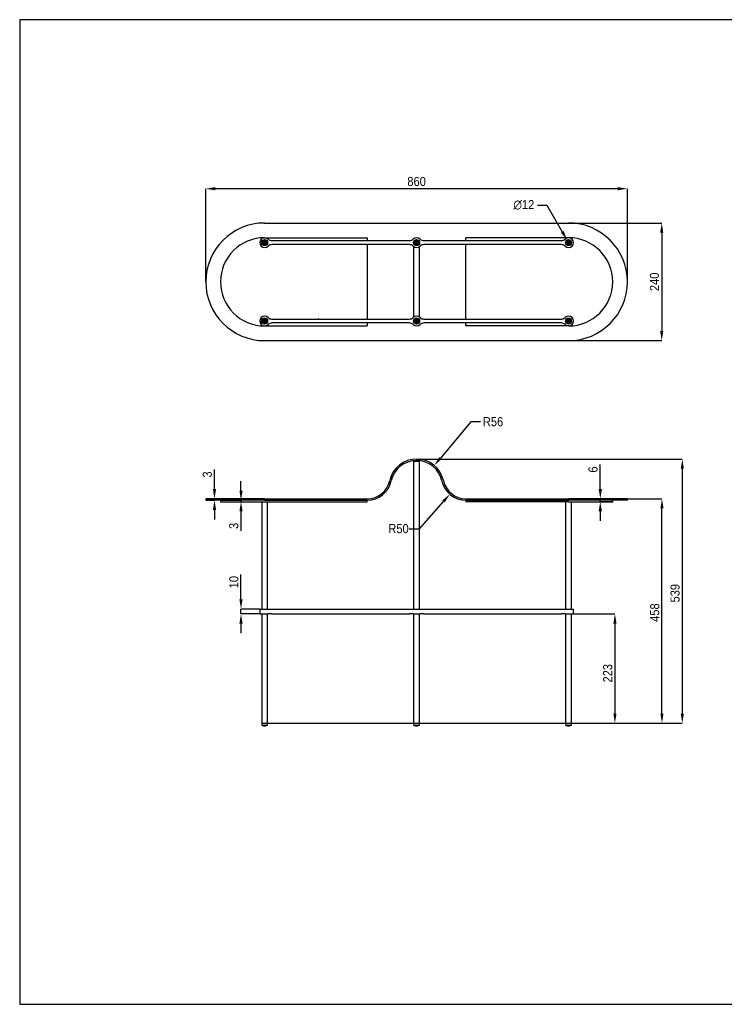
# Model space of a CAD drawing. Header units: millimetres. Extents: x 35 to 2909, y 35 to 2044.
# Tile 1 of 2: x 35 to 1472, y 35 to 2044. Entities that reach past the tile are written whole.
import ezdxf

# ---------------------------------------------------------------- set-up
doc = ezdxf.new("R2010")
doc.units = ezdxf.units.MM
doc.header["$LTSCALE"] = 7
doc.header["$PDSIZE"] = -1
doc.linetypes.add('SLD-Solido', pattern=[0])
doc.layers.add('QUOTE', color=1, linetype='SLD-Solido')
doc.layers.add('SCHIZZI', color=9, linetype='Continuous')
doc.styles.add('SLDTEXTSTYLE3', font='GOTHIC.TTF', dxfattribs={"width": 0.913})
doc.dimstyles.new('SLDDIMSTYLE0', dxfattribs={"dimtxt": 18.520833, "dimasz": 19.6, "dimexe": 0, "dimexo": 0.0625, "dimgap": 4.630208, "dimtad": 0, "dimtih": 1, "dimtoh": 1, "dimdec": 1, "dimrnd": 1e-09, "dimzin": 12, "dimdsep": 46, "dimtxsty": 'SLDTEXTSTYLE3', "dimsah": 1, "dimcen": 0, "dimadec": 0, "dimazin": 3, "dimtfac": 1, "dimtdec": 1, "dimtofl": 0, "dimtmove": 0, "dimatfit": 3, "dimfxl": 1, "dimfrac": 2, "dimtolj": 1, "dimtzin": 12, "dimarcsym": 0})
doc.dimstyles.new('SLDDIMSTYLE1', dxfattribs={"dimtxt": 18.520833, "dimasz": 19.6, "dimexe": 0, "dimexo": 0.0625, "dimgap": 4.630208, "dimtad": 1, "dimdec": 1, "dimrnd": 1e-09, "dimzin": 12, "dimdsep": 46, "dimtxsty": 'SLDTEXTSTYLE3', "dimsah": 1, "dimcen": 0.09, "dimadec": 0, "dimazin": 3, "dimtfac": 1, "dimtdec": 1, "dimtofl": 0, "dimtmove": 0, "dimatfit": 3, "dimfxl": 1, "dimfrac": 2, "dimtolj": 1, "dimtzin": 12, "dimarcsym": 0})
doc.dimstyles.new('SLDDIMSTYLE2', dxfattribs={"dimtxt": 18.520833, "dimasz": 19.6, "dimexe": 0, "dimexo": 0.0625, "dimgap": 4.630208, "dimtad": 1, "dimdec": 1, "dimrnd": 1e-09, "dimzin": 12, "dimdsep": 46, "dimtxsty": 'SLDTEXTSTYLE3', "dimsah": 1, "dimcen": 0.09, "dimadec": 0, "dimazin": 3, "dimtfac": 1, "dimtdec": 1, "dimtmove": 0, "dimatfit": 0, "dimfxl": 1, "dimfrac": 2, "dimtolj": 1, "dimtzin": 12, "dimarcsym": 0})
doc.dimstyles.new('SLDDIMSTYLE3', dxfattribs={"dimtxt": 18.520833, "dimasz": 19.6, "dimexe": 0, "dimexo": 0.0625, "dimgap": 4.630208, "dimtad": 0, "dimtih": 1, "dimtoh": 1, "dimdec": 1, "dimrnd": 1e-09, "dimzin": 12, "dimdsep": 46, "dimtxsty": 'SLDTEXTSTYLE3', "dimblk1": 'NONE', "dimsah": 1, "dimcen": 0, "dimadec": 0, "dimazin": 3, "dimtfac": 1, "dimtdec": 1, "dimtmove": 0, "dimatfit": 3, "dimldrblk": 'NONE', "dimfxl": 1, "dimfrac": 2, "dimtolj": 1, "dimtzin": 12, "dimarcsym": 0})

# ---------------------------------------------------------------- blocks, each defined once
blk = doc.blocks.new('_D')
at = {"layer": 'Defpoints', "color": 0, "transparency": 16777216}
for p in [(945.2, 1113.5), (912.4, 1075.8)]:
    blk.add_point(p, dxfattribs=at)
at = {"layer": 'QUOTE', "color": 0, "lineweight": -2, "transparency": 16777216}
for p, q in [((850.8, 1005.2), (899.5, 1061.1)), ((829.1, 1005.2), (850.8, 1005.2))]:
    blk.add_line(p, q, dxfattribs=at)
at = {"layer": 'QUOTE', "color": 0, "transparency": 16777216}
blk.add_solid([(897, 1063.2), (901.9, 1058.9), (912.4, 1075.8)], dxfattribs=at)
at = {"layer": 'QUOTE', "color": 0, "transparency": 16777216, "insert": (787, 1014.9), "char_height": 18.52, "attachment_point": 1, "style": 'SLDTEXTSTYLE3'}
blk.add_mtext('\\A1;R50', dxfattribs=at)
blk = doc.blocks.new('_D_1')
at = {"layer": 'Defpoints', "color": 0, "transparency": 16777216}
for p in [(880.6, 1134.4), (844.6, 1091.5)]:
    blk.add_point(p, dxfattribs=at)
at = {"layer": 'QUOTE', "color": 0, "lineweight": -2, "transparency": 16777216}
for p, q in [((955.4, 1223.3), (893.2, 1149.4)), ((975, 1223.3), (955.4, 1223.3))]:
    blk.add_line(p, q, dxfattribs=at)
at = {"layer": 'QUOTE', "color": 0, "transparency": 16777216}
blk.add_solid([(890.7, 1151.5), (895.7, 1147.3), (880.6, 1134.4)], dxfattribs=at)
at = {"layer": 'QUOTE', "color": 0, "transparency": 16777216, "insert": (979.7, 1233), "char_height": 18.52, "attachment_point": 1, "style": 'SLDTEXTSTYLE3'}
blk.add_mtext('\\A1;R56', dxfattribs=at)
blk = doc.blocks.new('_D_2')
at = {"layer": 'Defpoints', "color": 0, "transparency": 16777216}
for p in [(1164.6, 831.5), (1160.6, 608.5), (1249.1, 608.5)]:
    blk.add_point(p, dxfattribs=at)
at = {"layer": 'QUOTE', "color": 0, "lineweight": -2, "transparency": 16777216}
for p, q in [((1164.6, 831.5), (1249.1, 831.5)), ((1249.1, 811.9), (1249.1, 628.1)), ((1160.6, 608.5), (1249.1, 608.5))]:
    blk.add_line(p, q, dxfattribs=at)
at = {"layer": 'QUOTE', "color": 0, "transparency": 16777216}
for points in [[(1245.9, 811.9), (1252.4, 811.9), (1249.1, 831.5)], [(1245.9, 628.1), (1252.4, 628.1), (1249.1, 608.5)]]:
    blk.add_solid(points, dxfattribs=at)
at = {"layer": 'QUOTE', "color": 0, "transparency": 16777216, "insert": (1225.1, 710.5), "char_height": 18.52, "attachment_point": 2, "rotation": 90, "style": 'SLDTEXTSTYLE3'}
blk.add_mtext('\\A1;223', dxfattribs=at)
blk = doc.blocks.new('_D_3')
at = {"layer": 'Defpoints', "color": 0, "transparency": 16777216}
for p in [(1274.6, 1066.5), (1345.1, 1066.5), (1160.6, 608.5)]:
    blk.add_point(p, dxfattribs=at)
at = {"layer": 'QUOTE', "color": 0, "lineweight": -2, "transparency": 16777216}
for p, q in [((1274.6, 1066.5), (1345.1, 1066.5)), ((1345.1, 628.1), (1345.1, 1046.9)), ((1160.6, 608.5), (1345.1, 608.5))]:
    blk.add_line(p, q, dxfattribs=at)
at = {"layer": 'QUOTE', "color": 0, "transparency": 16777216}
for points in [[(1341.8, 1046.9), (1348.3, 1046.9), (1345.1, 1066.5)], [(1341.8, 628.1), (1348.3, 628.1), (1345.1, 608.5)]]:
    blk.add_solid(points, dxfattribs=at)
at = {"layer": 'QUOTE', "color": 0, "transparency": 16777216, "insert": (1321, 834.2), "char_height": 18.52, "attachment_point": 2, "rotation": 90, "style": 'SLDTEXTSTYLE3'}
blk.add_mtext('\\A1;458', dxfattribs=at)
blk = doc.blocks.new('_D_4')
at = {"layer": 'Defpoints', "color": 0, "transparency": 16777216}
for p in [(486.4, 831.5), (524.6, 841.5), (524.6, 831.5)]:
    blk.add_point(p, dxfattribs=at)
at = {"layer": 'QUOTE', "color": 0, "lineweight": -2, "transparency": 16777216}
for p, q in [((486.4, 861.1), (486.4, 912)), ((524.5, 841.5), (486.4, 841.5)), ((486.4, 831.5), (486.4, 841.5)), ((524.5, 831.5), (486.4, 831.5)), ((486.4, 811.9), (486.4, 792.3))]:
    blk.add_line(p, q, dxfattribs=at)
at = {"layer": 'QUOTE', "color": 0, "transparency": 16777216}
for points in [[(483.2, 861.1), (489.7, 861.1), (486.4, 841.5)], [(483.2, 811.9), (489.7, 811.9), (486.4, 831.5)]]:
    blk.add_solid(points, dxfattribs=at)
at = {"layer": 'QUOTE', "color": 0, "transparency": 16777216, "insert": (462.4, 896.4), "char_height": 18.52, "attachment_point": 2, "rotation": 90, "style": 'SLDTEXTSTYLE3'}
blk.add_mtext('\\A1;10', dxfattribs=at)
blk = doc.blocks.new('_D_5')
at = {"layer": 'Defpoints', "color": 0, "transparency": 16777216}
for p in [(414.6, 1066.5), (432.3, 1066.5), (414.6, 1063.5)]:
    blk.add_point(p, dxfattribs=at)
at = {"layer": 'QUOTE', "color": 0, "lineweight": -2, "transparency": 16777216}
for p, q in [((432.3, 1086.1), (432.3, 1126.3)), ((414.6, 1066.5), (432.3, 1066.5)), ((432.3, 1063.5), (432.3, 1066.5)), ((414.6, 1063.5), (432.3, 1063.5)), ((432.3, 1043.9), (432.3, 1024.3))]:
    blk.add_line(p, q, dxfattribs=at)
at = {"layer": 'QUOTE', "color": 0, "transparency": 16777216}
for points in [[(429.1, 1086.1), (435.6, 1086.1), (432.3, 1066.5)], [(429.1, 1043.9), (435.6, 1043.9), (432.3, 1063.5)]]:
    blk.add_solid(points, dxfattribs=at)
at = {"layer": 'QUOTE', "color": 0, "transparency": 16777216, "insert": (408.3, 1116), "char_height": 18.52, "attachment_point": 2, "rotation": 90, "style": 'SLDTEXTSTYLE3'}
blk.add_mtext('\\A1;3', dxfattribs=at)
blk = doc.blocks.new('_D_6')
at = {"layer": 'Defpoints', "color": 0, "transparency": 16777216}
for p in [(444.6, 1063.5), (444.6, 1060.5), (486.4, 1060.5)]:
    blk.add_point(p, dxfattribs=at)
at = {"layer": 'QUOTE', "color": 0, "lineweight": -2, "transparency": 16777216}
for p, q in [((486.4, 1083.1), (486.4, 1102.7)), ((444.6, 1063.5), (486.4, 1063.5)), ((444.6, 1060.5), (486.4, 1060.5)), ((486.4, 1063.5), (486.4, 1060.5)), ((486.4, 1040.9), (486.4, 1000.8))]:
    blk.add_line(p, q, dxfattribs=at)
at = {"layer": 'QUOTE', "color": 0, "transparency": 16777216}
for points in [[(483.2, 1083.1), (489.7, 1083.1), (486.4, 1063.5)], [(483.2, 1040.9), (489.7, 1040.9), (486.4, 1060.5)]]:
    blk.add_solid(points, dxfattribs=at)
at = {"layer": 'QUOTE', "color": 0, "transparency": 16777216, "insert": (462.4, 1011.1), "char_height": 18.52, "attachment_point": 2, "rotation": 90, "style": 'SLDTEXTSTYLE3'}
blk.add_mtext('\\A1;3', dxfattribs=at)
blk = doc.blocks.new('_D_7')
at = {"layer": 'Defpoints', "color": 0, "transparency": 16777216}
for p in [(1219.3, 1066.5), (1274.6, 1066.5), (1244.6, 1060.5)]:
    blk.add_point(p, dxfattribs=at)
at = {"layer": 'QUOTE', "color": 0, "lineweight": -2, "transparency": 16777216}
for p, q in [((1219.3, 1086.1), (1219.3, 1136.1)), ((1274.5, 1066.5), (1219.3, 1066.5)), ((1219.3, 1060.5), (1219.3, 1066.5)), ((1244.5, 1060.5), (1219.3, 1060.5)), ((1219.3, 1040.9), (1219.3, 1021.3))]:
    blk.add_line(p, q, dxfattribs=at)
at = {"layer": 'QUOTE', "color": 0, "transparency": 16777216}
for points in [[(1216, 1086.1), (1222.6, 1086.1), (1219.3, 1066.5)], [(1216, 1040.9), (1222.6, 1040.9), (1219.3, 1060.5)]]:
    blk.add_solid(points, dxfattribs=at)
at = {"layer": 'QUOTE', "color": 0, "transparency": 16777216, "insert": (1195.2, 1126.2), "char_height": 18.52, "attachment_point": 2, "rotation": 90, "style": 'SLDTEXTSTYLE3'}
blk.add_mtext('\\A1;6', dxfattribs=at)
blk = doc.blocks.new('_D_8')
at = {"layer": 'Defpoints', "color": 0, "transparency": 16777216}
for p in [(844.6, 1147.5), (540.6, 608.5), (1386.6, 608.5)]:
    blk.add_point(p, dxfattribs=at)
at = {"layer": 'QUOTE', "color": 0, "lineweight": -2, "transparency": 16777216}
for p, q in [((844.6, 1147.5), (1386.6, 1147.5)), ((1386.6, 1127.9), (1386.6, 628.1)), ((540.6, 608.5), (1386.6, 608.5))]:
    blk.add_line(p, q, dxfattribs=at)
at = {"layer": 'QUOTE', "color": 0, "transparency": 16777216}
for points in [[(1383.3, 1127.9), (1389.8, 1127.9), (1386.6, 1147.5)], [(1383.3, 628.1), (1389.8, 628.1), (1386.6, 608.5)]]:
    blk.add_solid(points, dxfattribs=at)
at = {"layer": 'QUOTE', "color": 0, "transparency": 16777216, "insert": (1362.5, 873.8), "char_height": 18.52, "attachment_point": 2, "rotation": 90, "style": 'SLDTEXTSTYLE3'}
blk.add_mtext('\\A1;539', dxfattribs=at)
blk = doc.blocks.new('_D_10')
at = {"layer": 'Defpoints', "color": 0, "transparency": 16777216}
for p in [(414.6, 1699.1), (414.6, 1509.1), (1274.6, 1509.1)]:
    blk.add_point(p, dxfattribs=at)
at = {"layer": 'QUOTE', "color": 0, "lineweight": -2, "transparency": 16777216}
for p, q in [((414.6, 1509.2), (414.6, 1699.1)), ((1255, 1699.1), (434.2, 1699.1)), ((1274.6, 1509.2), (1274.6, 1699.1))]:
    blk.add_line(p, q, dxfattribs=at)
at = {"layer": 'QUOTE', "color": 0, "transparency": 16777216}
for points in [[(434.2, 1702.4), (434.2, 1695.9), (414.6, 1699.1)], [(1255, 1702.4), (1255, 1695.9), (1274.6, 1699.1)]]:
    blk.add_solid(points, dxfattribs=at)
at = {"layer": 'QUOTE', "color": 0, "transparency": 16777216, "insert": (844.6, 1723.2), "char_height": 18.52, "attachment_point": 2, "style": 'SLDTEXTSTYLE3'}
blk.add_mtext('\\A1;860', dxfattribs=at)
blk = doc.blocks.new('_D_11')
at = {"layer": 'Defpoints', "color": 0, "transparency": 16777216}
for p in [(743.9, 1629.1), (1154.6, 1389.1), (1344.6, 1389.1)]:
    blk.add_point(p, dxfattribs=at)
at = {"layer": 'QUOTE', "color": 0, "lineweight": -2, "transparency": 16777216}
for p, q in [((744, 1629.1), (1344.6, 1629.1)), ((1344.6, 1609.5), (1344.6, 1408.7)), ((1154.6, 1389.1), (1344.6, 1389.1))]:
    blk.add_line(p, q, dxfattribs=at)
at = {"layer": 'QUOTE', "color": 0, "transparency": 16777216}
for points in [[(1341.3, 1609.5), (1347.8, 1609.5), (1344.6, 1629.1)], [(1341.3, 1408.7), (1347.8, 1408.7), (1344.6, 1389.1)]]:
    blk.add_solid(points, dxfattribs=at)
at = {"layer": 'QUOTE', "color": 0, "transparency": 16777216, "insert": (1320.5, 1509.1), "char_height": 18.52, "attachment_point": 2, "rotation": 90, "style": 'SLDTEXTSTYLE3'}
blk.add_mtext('\\A1;240', dxfattribs=at)
blk = doc.blocks.new('_D_12')
at = {"layer": 'Defpoints', "color": 0, "transparency": 16777216}
for p in [(1151.6, 1594.3), (1157.6, 1583.9)]:
    blk.add_point(p, dxfattribs=at)
at = {"layer": 'QUOTE', "color": 0, "lineweight": -2, "transparency": 16777216}
for p, q in [((1090.9, 1665.7), (1110.5, 1665.7)), ((1110.5, 1665.7), (1141.8, 1611.3)), ((1157.6, 1583.9), (1151.6, 1594.3))]:
    blk.add_line(p, q, dxfattribs=at)
at = {"layer": 'QUOTE', "color": 0, "transparency": 16777216}
blk.add_solid([(1144.6, 1612.9), (1139, 1609.7), (1151.6, 1594.3)], dxfattribs=at)
at = {"layer": 'QUOTE', "color": 0, "transparency": 16777216, "insert": (1041.9, 1676), "char_height": 18.52, "attachment_point": 1, "style": 'SLDTEXTSTYLE3'}
blk.add_mtext('\\A1;∅12', dxfattribs=at)
blk = doc.blocks.new('_None')

msp = doc.modelspace()

# ---------------------------------------------------------------- linework, layer by layer
for p, q in [((534.57, 1629.14), (743.95, 1629.14)), ((743.95, 1629.14), (792.79, 1629.14)), ((792.79, 1629.14), (896.35, 1629.14)), ((896.35, 1629.14), (945.19, 1629.14)), ((945.19, 1629.14), (1154.57, 1629.14)), ((534.57, 1599.14), (743.95, 1599.14)), ((549.27, 1593.14), (829.87, 1593.14)), ((743.95, 1599.14), (743.95, 1593.14)), ((859.27, 1593.14), (1139.87, 1593.14)), ((945.19, 1593.14), (945.19, 1599.14)), ((1154.57, 1599.14), (945.19, 1599.14)), ((829.87, 1585.14), (549.27, 1585.14)), ((743.95, 1585.14), (743.95, 1433.14)), ((838.57, 1581.14), (838.57, 1437.14)), ((850.57, 1437.14), (850.57, 1581.14)), ((1139.87, 1585.14), (859.27, 1585.14)), ((945.19, 1433.14), (945.19, 1585.14)), ((549.27, 1433.14), (829.87, 1433.14)), ((644.58, 1433.33), (644.49, 1433.14)), ((645.05, 1433.33), (644.58, 1433.33)), ((645.05, 1433.33), (644.96, 1433.14)), ((859.27, 1433.14), (1139.87, 1433.14)), ((534.57, 1419.14), (743.95, 1419.14)), ((829.87, 1425.14), (549.27, 1425.14)), ((743.95, 1425.14), (743.95, 1419.14)), ((1139.87, 1425.14), (859.27, 1425.14)), ((945.19, 1419.14), (945.19, 1425.14)), ((1154.57, 1419.14), (945.19, 1419.14)), ((534.57, 1389.14), (743.95, 1389.14)), ((743.95, 1389.14), (792.79, 1389.14)), ((792.79, 1389.14), (896.35, 1389.14)), ((896.35, 1389.14), (945.19, 1389.14)), ((945.19, 1389.14), (1154.57, 1389.14)), ((838.57, 1143.54), (838.57, 841.54)), ((838.57, 1143.54), (844.57, 1143.54)), ((844.57, 1143.54), (850.57, 1143.54)), ((850.57, 841.54), (850.57, 1143.54)), ((414.57, 1066.54), (414.57, 1063.54)), ((534.57, 1066.54), (414.57, 1066.54)), ((534.57, 1066.54), (743.95, 1066.54)), ((945.19, 1066.54), (1154.57, 1066.54)), ((1274.57, 1066.54), (1154.57, 1066.54)), ((1274.57, 1063.54), (1274.57, 1066.54)), ((534.57, 1063.54), (414.57, 1063.54)), ((444.57, 1063.54), (444.57, 1060.54)), ((444.57, 1060.54), (534.57, 1060.54)), ((528.57, 1060.54), (528.57, 841.54)), ((534.57, 1063.54), (743.95, 1063.54)), ((534.57, 1060.54), (743.95, 1060.54)), ((540.57, 841.54), (540.57, 1060.54)), ((743.95, 1060.54), (743.95, 1063.54)), ((945.19, 1063.54), (945.19, 1060.54)), ((945.19, 1063.54), (1154.57, 1063.54)), ((1154.57, 1060.54), (945.19, 1060.54)), ((1148.57, 1060.54), (1148.57, 841.54)), ((1274.57, 1063.54), (1154.57, 1063.54)), ((1154.57, 1060.54), (1244.57, 1060.54)), ((1160.57, 841.54), (1160.57, 1060.54)), ((1244.57, 1060.54), (1244.57, 1063.54)), ((524.57, 841.54), (524.57, 831.54)), ((524.57, 841.54), (541.57, 841.54)), ((524.57, 831.54), (541.57, 831.54)), ((528.57, 831.54), (528.57, 608.54)), ((540.57, 608.54), (540.57, 831.54)), ((541.57, 841.54), (549.27, 841.54)), ((549.27, 831.54), (541.57, 831.54)), ((549.27, 841.54), (829.87, 841.54)), ((549.27, 831.54), (829.87, 831.54)), ((829.87, 841.54), (837.57, 841.54)), ((837.57, 831.54), (829.87, 831.54)), ((837.57, 841.54), (851.57, 841.54)), ((837.57, 831.54), (851.57, 831.54)), ((838.57, 831.54), (838.57, 608.54)), ((850.57, 608.54), (850.57, 831.54)), ((851.57, 841.54), (859.27, 841.54)), ((859.27, 831.54), (851.57, 831.54)), ((859.27, 841.54), (1139.87, 841.54)), ((859.27, 831.54), (1139.87, 831.54)), ((1139.87, 841.54), (1147.57, 841.54)), ((1147.57, 831.54), (1139.87, 831.54)), ((1147.57, 841.54), (1164.57, 841.54)), ((1147.57, 831.54), (1164.57, 831.54)), ((1148.57, 831.54), (1148.57, 608.54)), ((1160.57, 608.54), (1160.57, 831.54)), ((1164.57, 831.54), (1164.57, 841.54)), ((528.57, 608.54), (528.57, 604.54)), ((528.57, 608.54), (540.57, 608.54)), ((528.57, 608.54), (539.76, 608.54)), ((528.57, 604.54), (539.76, 604.54)), ((530.45, 603.97), (538.13, 603.97)), ((530.57, 603.82), (538.57, 603.82)), ((532.44, 603.63), (536.41, 603.63)), ((532.57, 603.49), (536.57, 603.49)), ((536.41, 603.63), (536.69, 603.63)), ((538.13, 603.97), (538.69, 603.97)), ((539.76, 608.54), (540.57, 608.54)), ((539.76, 604.54), (540.57, 604.54)), ((540.57, 604.54), (540.57, 608.54)), ((838.57, 608.54), (838.57, 604.54)), ((838.57, 608.54), (844.57, 608.54)), ((838.57, 608.54), (848.51, 608.54)), ((838.57, 604.54), (848.51, 604.54)), ((840.45, 603.97), (847.28, 603.97)), ((840.57, 603.82), (848.57, 603.82)), ((842.44, 603.63), (845.96, 603.63)), ((842.57, 603.49), (846.57, 603.49)), ((844.57, 608.54), (850.57, 608.54)), ((845.96, 603.63), (846.69, 603.63)), ((847.28, 603.97), (848.69, 603.97)), ((848.51, 608.54), (850.57, 608.54)), ((848.51, 604.54), (850.57, 604.54)), ((850.57, 604.54), (850.57, 608.54)), ((1148.57, 608.54), (1148.57, 604.54)), ((1148.57, 608.54), (1160.39, 608.54)), ((1148.57, 608.54), (1159.99, 608.54)), ((1148.57, 604.54), (1159.99, 604.54)), ((1150.45, 603.97), (1158.29, 603.97)), ((1150.57, 603.82), (1158.57, 603.82)), ((1152.44, 603.63), (1156.49, 603.63)), ((1152.57, 603.49), (1156.57, 603.49)), ((1156.49, 603.63), (1156.69, 603.63)), ((1158.29, 603.97), (1158.69, 603.97)), ((1159.99, 608.54), (1160.57, 608.54)), ((1159.99, 604.54), (1160.57, 604.54)), ((1160.39, 608.54), (1160.57, 608.54)), ((1160.57, 604.54), (1160.57, 608.54))]:
    msp.add_line(p, q)
at = {"flags": 128}
for points in [[(839.49, 1585.94), (839.39, 1586.06), (839.26, 1586.14)], [(849.88, 1586.14), (849.75, 1586.06), (849.65, 1585.94)], [(839.26, 1432.14), (839.39, 1432.22), (839.49, 1432.34)], [(849.65, 1432.34), (849.75, 1432.22), (849.88, 1432.14)]]:
    msp.add_lwpolyline(points, dxfattribs=at)
for centre, radius in [((534.57, 1589.14), 6.1), ((534.57, 1589.14), 6), ((534.57, 1589.14), 4.13), ((534.57, 1589.14), 3.88), ((534.57, 1589.14), 2.13), ((534.57, 1589.14), 1.88), ((844.57, 1589.14), 6.1), ((844.57, 1589.14), 6), ((844.57, 1589.14), 4.13), ((844.57, 1589.14), 3.88), ((844.57, 1589.14), 2.12), ((844.57, 1589.14), 1.88), ((1154.57, 1589.14), 6.1), ((1154.57, 1589.14), 6), ((1154.57, 1589.14), 4.13), ((1154.57, 1589.14), 3.88), ((1154.57, 1589.14), 2.13), ((1154.57, 1589.14), 1.88), ((534.57, 1429.14), 6.1), ((534.57, 1429.14), 6), ((534.57, 1429.14), 4.12), ((534.57, 1429.14), 3.88), ((534.57, 1429.14), 2.13), ((534.57, 1429.14), 1.88), ((844.57, 1429.14), 6.1), ((844.57, 1429.14), 6), ((844.57, 1429.14), 4.13), ((844.57, 1429.14), 3.88), ((844.57, 1429.14), 2.13), ((844.57, 1429.14), 1.88), ((1154.57, 1429.14), 6.1), ((1154.57, 1429.14), 6), ((1154.57, 1429.14), 4.13), ((1154.57, 1429.14), 3.88), ((1154.57, 1429.14), 2.13), ((1154.57, 1429.14), 1.88)]:
    msp.add_circle(centre, radius)
for centre, radius, start, end in [((534.57, 1509.14), 120, 90, 270), ((1154.57, 1509.14), 120, 270, 90), ((534.57, 1509.14), 90, 90, 270), ((534.57, 1589.14), 10, 45.58469, 314.41531), ((549.27, 1604.14), 11, 225.58469, 270), ((829.87, 1604.14), 11, 270, 314.41531), ((844.57, 1589.14), 10, 45.58469, 134.41531), ((859.27, 1604.14), 11, 225.58469, 270), ((1139.87, 1604.14), 11, 270, 314.41531), ((1154.57, 1589.14), 10, 225.58469, 134.41531), ((1154.57, 1509.14), 90, 270, 90), ((549.27, 1574.14), 11, 90, 134.41531), ((829.87, 1574.14), 11, 45.58469, 90), ((844.57, 1589.14), 10, 225.58469, 314.41531), ((859.27, 1574.14), 11, 90, 134.41531), ((1139.87, 1574.14), 11, 45.58469, 90), ((534.57, 1429.14), 10, 45.58469, 314.41531), ((549.27, 1444.14), 11, 225.58469, 270), ((829.87, 1444.14), 11, 270, 314.41531), ((844.57, 1429.14), 10, 45.58469, 134.41531), ((859.27, 1444.14), 11, 225.58469, 270), ((1139.87, 1444.14), 11, 270, 314.41531), ((1154.57, 1429.14), 10, 225.58469, 134.41531), ((549.27, 1414.14), 11, 90, 134.41531), ((829.87, 1414.14), 11, 45.58469, 90), ((844.57, 1429.14), 10, 225.58469, 314.41531), ((859.27, 1414.14), 11, 90, 134.41531), ((1139.87, 1414.14), 11, 45.58469, 90), ((844.57, 1091.54), 56, 12.33295, 167.66705), ((844.57, 1091.54), 53, 12.33295, 167.66705), ((743.95, 1113.54), 47, 270, 347.66705), ((743.95, 1113.54), 50, 270, 347.66705), ((945.19, 1113.54), 50, 192.33295, 270), ((945.19, 1113.54), 47, 192.33295, 270), ((534.14, 619.45), 15.91, 249.52051, 256.59394), ((530.57, 603.94), 0.125, 166.81895, 270), ((534.14, 619.45), 15.91, 259.2335, 263.89518), ((532.57, 603.62), 0.125, 174.12019, 270), ((536.57, 603.62), 0.125, 270, 5.87981), ((535, 619.45), 15.91, 276.10482, 280.7665), ((538.57, 603.94), 0.125, 270, 13.18105), ((535, 619.45), 15.91, 283.40606, 290.47949), ((844.14, 619.45), 15.91, 249.52051, 256.59394), ((840.57, 603.94), 0.125, 166.81895, 270), ((844.14, 619.45), 15.91, 259.2335, 263.89518), ((842.57, 603.62), 0.125, 174.12019, 270), ((846.57, 603.62), 0.125, 270, 5.87981), ((845, 619.45), 15.91, 276.10482, 280.7665), ((848.57, 603.94), 0.125, 270, 13.18105), ((845, 619.45), 15.91, 283.40606, 290.47949), ((1154.14, 619.45), 15.91, 249.52051, 256.59394), ((1150.57, 603.94), 0.125, 166.81895, 270), ((1154.14, 619.45), 15.91, 259.2335, 263.89518), ((1152.57, 603.62), 0.125, 174.12019, 270), ((1156.57, 603.62), 0.125, 270, 5.87981), ((1155, 619.45), 15.91, 276.10482, 280.7665), ((1158.57, 603.94), 0.125, 270, 13.18105), ((1155, 619.45), 15.91, 283.40606, 290.47949)]:
    msp.add_arc(centre, radius, start, end)
at = {"layer": 'SCHIZZI', "color": 7, "true_color": 0xffffff}
msp.add_lwpolyline([(35, 35), (2905, 35), (2904.86, 2044), (35, 2044)], close=True, dxfattribs=at)

# ---------------------------------------------------------------- dimensions: what is measured, and where the dimension line sits
at = {"layer": 'QUOTE'}
dim = msp.add_linear_dim(base=(414.57, 1699.14), p1=(1274.57, 1509.14), p2=(414.57, 1509.14), dimstyle='SLDDIMSTYLE1', dxfattribs=at)
dim.commit()
dim.dimension.update_dxf_attribs({"geometry": '_D_10', "text_midpoint": (844.57, 1699.14), "dimtype": 160})
dim = msp.add_diameter_dim_2p(p1=(1157.57, 1583.94), p2=(1151.57, 1594.34), dimstyle='SLDDIMSTYLE3', dxfattribs=at)
dim.commit()
dim.dimension.update_dxf_attribs({"geometry": '_D_12', "text_midpoint": (1064.05, 1665.66), "dimtype": 163})
for base, p1, p2, dimstyle, picture, middle in [((1344.57, 1389.14), (743.95, 1629.14), (1154.57, 1389.14), 'SLDDIMSTYLE1', '_D_11', (1344.57, 1509.14)), ((1386.57, 608.54), (844.57, 1147.54), (540.57, 608.54), 'SLDDIMSTYLE1', '_D_8', (1386.57, 873.85)), ((432.35, 1066.54), (414.57, 1063.54), (414.57, 1066.54), 'SLDDIMSTYLE2', '_D_5', (432.35, 1116.03)), ((1219.31, 1066.54), (1244.57, 1060.54), (1274.57, 1066.54), 'SLDDIMSTYLE2', '_D_7', (1219.31, 1126.21)), ((486.44, 1060.54), (444.57, 1063.54), (444.57, 1060.54), 'SLDDIMSTYLE2', '_D_6', (486.44, 1011.06)), ((1345.08, 1066.54), (1160.57, 608.54), (1274.57, 1066.54), 'SLDDIMSTYLE1', '_D_3', (1345.08, 834.19)), ((486.44, 831.54), (524.57, 841.54), (524.57, 831.54), 'SLDDIMSTYLE2', '_D_4', (486.44, 896.37)), ((1249.14, 608.54), (1164.57, 831.54), (1160.57, 608.54), 'SLDDIMSTYLE1', '_D_2', (1249.14, 710.54))]:
    dim = msp.add_linear_dim(base=base, p1=p1, p2=p2, angle=90, dimstyle=dimstyle, dxfattribs=at)
    dim.commit()
    dim.dimension.update_dxf_attribs({"geometry": picture, "text_midpoint": middle, "dimtype": 160})
for center, mpoint, picture, middle in [((844.57, 1091.54), (880.63, 1134.39), '_D_1', (998.26, 1223.26)), ((945.19, 1113.54), (912.35, 1075.84), '_D', (805.74, 1005.21))]:
    dim = msp.add_radius_dim(center=center, mpoint=mpoint, dimstyle='SLDDIMSTYLE0', dxfattribs=at)
    dim.commit()
    dim.dimension.update_dxf_attribs({"geometry": picture, "text_midpoint": middle, "dimtype": 164})

doc.saveas('drawing.dxf')
